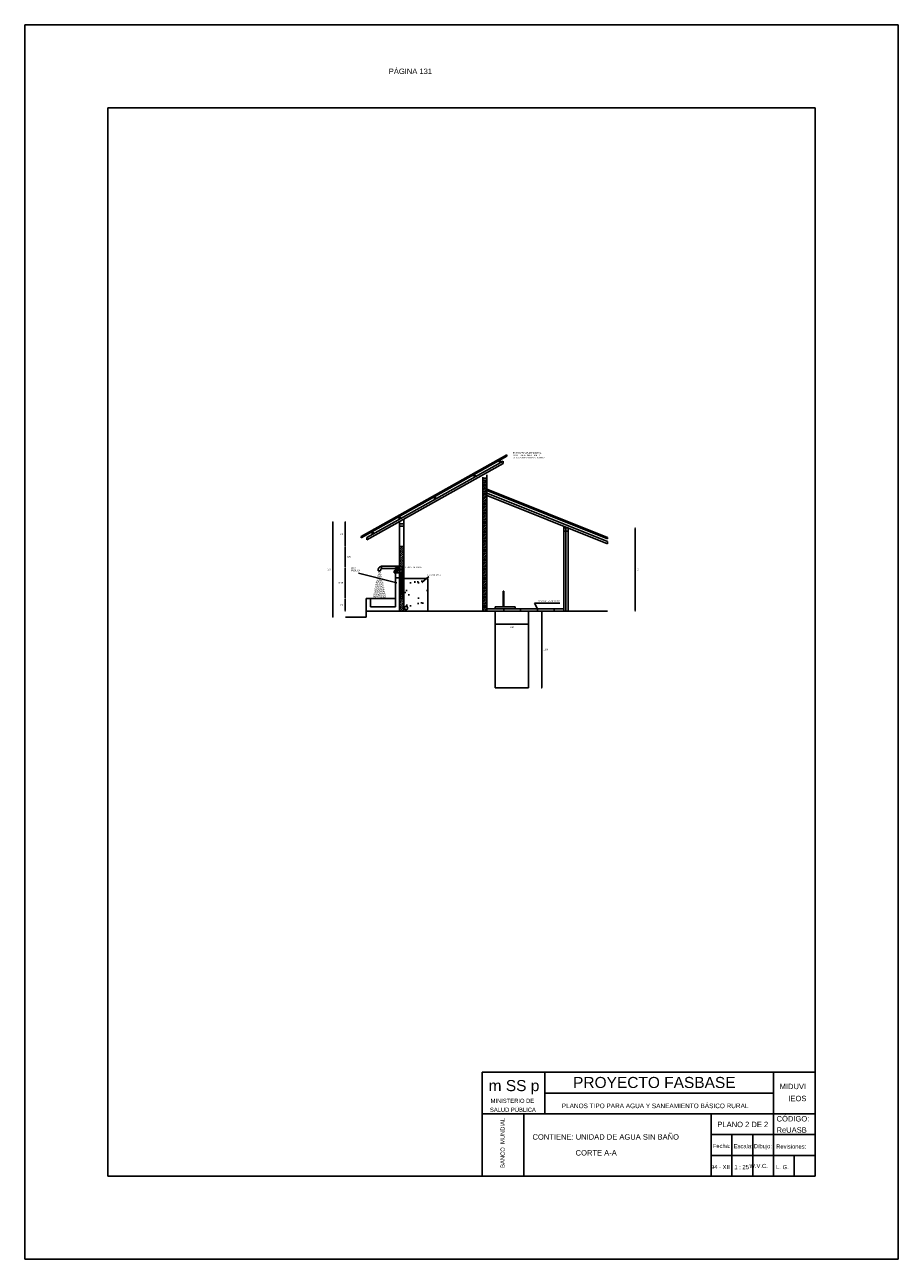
# Model space of a CAD drawing. Header units: metres. Extents: x 2413 to 4131, y 3282 to 4239.
# Tile 6 of 57: x 2536 to 2557, y 4207 to 4237. Entities that reach past the tile are written whole.
import ezdxf
from ezdxf.enums import TextEntityAlignment as Align

# ---------------------------------------------------------------- set-up
doc = ezdxf.new("R2010")
doc.units = ezdxf.units.M
doc.layers.add('Cotas', color=7, linetype='Continuous')
doc.layers.add('Dibujo', color=7, linetype='Continuous')
doc.styles.add('Annotative', font='arial.ttf')
doc.styles.get("Standard").update_dxf_attribs({"font": 'arial.ttf'})
doc.dimstyles.new('Vero', dxfattribs={"dimtxt": 0.04, "dimasz": 0.03, "dimexe": 1.25, "dimexo": 0.625, "dimgap": 0.05, "dimtad": 2, "dimtih": 1, "dimtoh": 1, "dimtxsty": 'Standard', "dimblk": 'DOT', "dimcen": 0, "dimse1": 1, "dimse2": 1, "dimadec": 0, "dimazin": 0, "dimtfac": 1, "dimtix": 1, "dimtmove": 0, "dimatfit": 2, "dimfxl": 1, "dimarcsym": 2})
pattern_1 = [(45, (-1430.151547, 1779.428784), (-0.0224506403, 0.0224506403), [])]

# ---------------------------------------------------------------- blocks, each defined once
blk = doc.blocks.new('_Dot')
at = {"color": 0, "linetype": 'ByBlock', "lineweight": -2}
blk.add_line((-0.5, 0), (-1, 0), dxfattribs=at)
at = {"color": 0, "linetype": 'ByBlock', "const_width": 0.5}
blk.add_lwpolyline([(-0.25, 0, 1), (0.25, 0, 1)], format="xyb", close=True, dxfattribs=at)
blk = doc.blocks.new('*D352')
at = {"layer": 'Cotas', "color": 0, "linetype": 'ByBlock', "lineweight": -2, "transparency": 16777216}
blk.add_line((2543.235, 4222.938), (2543.235, 4223.178), dxfattribs=at)
at = {"layer": 'Defpoints', "color": 0, "linetype": 'ByBlock', "transparency": 16777216}
for p in [(2543.235, 4223.208), (2543.742, 4223.208), (2543.742, 4222.908)]:
    blk.add_point(p, dxfattribs=at)
at = {"layer": 'Cotas', "color": 0, "linetype": 'ByBlock', "lineweight": -2, "transparency": 16777216, "xscale": 0.03, "yscale": 0.03, "zscale": 0.03}
for p, rotation in [((2543.235, 4223.208), 90), ((2543.235, 4222.908), 270)]:
    blk.add_blockref('_Dot', p, dxfattribs=dict(at, rotation=rotation))
at = {"layer": 'Cotas', "color": 0, "linetype": 'ByBlock', "transparency": 16777216, "insert": (2543.149, 4223.058), "char_height": 0.04, "attachment_point": 5}
blk.add_mtext('0,3', dxfattribs=at)
blk = doc.blocks.new('*D353')
at = {"layer": 'Cotas', "color": 0, "linetype": 'ByBlock', "lineweight": -2, "transparency": 16777216}
blk.add_line((2543.235, 4223.238), (2543.235, 4223.928), dxfattribs=at)
at = {"layer": 'Defpoints', "color": 0, "linetype": 'ByBlock', "transparency": 16777216}
for p in [(2543.235, 4223.958), (2544.542, 4223.958), (2543.742, 4223.208)]:
    blk.add_point(p, dxfattribs=at)
at = {"layer": 'Cotas', "color": 0, "linetype": 'ByBlock', "lineweight": -2, "transparency": 16777216, "xscale": 0.03, "yscale": 0.03, "zscale": 0.03}
for p, rotation in [((2543.235, 4223.958), 90), ((2543.235, 4223.208), 270)]:
    blk.add_blockref('_Dot', p, dxfattribs=dict(at, rotation=rotation))
at = {"layer": 'Cotas', "color": 0, "linetype": 'ByBlock', "transparency": 16777216, "insert": (2543.133, 4223.583), "char_height": 0.04, "attachment_point": 5}
blk.add_mtext('0,75', dxfattribs=at)
blk = doc.blocks.new('*D354')
at = {"layer": 'Cotas', "color": 0, "linetype": 'ByBlock', "lineweight": -2, "transparency": 16777216}
blk.add_line((2543.235, 4223.988), (2543.235, 4224.428), dxfattribs=at)
at = {"layer": 'Defpoints', "color": 0, "linetype": 'ByBlock', "transparency": 16777216}
for p in [(2543.235, 4224.458), (2544.542, 4224.458), (2543.235, 4223.958)]:
    blk.add_point(p, dxfattribs=at)
at = {"layer": 'Cotas', "color": 0, "linetype": 'ByBlock', "lineweight": -2, "transparency": 16777216, "xscale": 0.03, "yscale": 0.03, "zscale": 0.03}
for p, rotation in [((2543.235, 4224.458), 90), ((2543.235, 4223.958), 270)]:
    blk.add_blockref('_Dot', p, dxfattribs=dict(at, rotation=rotation))
at = {"layer": 'Cotas', "color": 0, "linetype": 'ByBlock', "transparency": 16777216, "insert": (2543.322, 4224.208), "char_height": 0.04, "attachment_point": 5}
blk.add_mtext('0,5', dxfattribs=at)
blk = doc.blocks.new('*D355')
at = {"layer": 'Cotas', "color": 0, "linetype": 'ByBlock', "lineweight": -2, "transparency": 16777216}
blk.add_line((2543.235, 4225.028), (2543.235, 4224.488), dxfattribs=at)
at = {"layer": 'Defpoints', "color": 0, "linetype": 'ByBlock', "transparency": 16777216}
for p in [(2544.542, 4225.058), (2543.235, 4224.458), (2544.542, 4224.458)]:
    blk.add_point(p, dxfattribs=at)
at = {"layer": 'Cotas', "color": 0, "linetype": 'ByBlock', "lineweight": -2, "transparency": 16777216, "xscale": 0.03, "yscale": 0.03, "zscale": 0.03}
for p, rotation in [((2543.235, 4225.058), 90), ((2543.235, 4224.458), 270)]:
    blk.add_blockref('_Dot', p, dxfattribs=dict(at, rotation=rotation))
at = {"layer": 'Cotas', "color": 0, "linetype": 'ByBlock', "transparency": 16777216, "insert": (2543.149, 4224.758), "char_height": 0.04, "attachment_point": 5}
blk.add_mtext('0,6', dxfattribs=at)
blk = doc.blocks.new('*D356')
at = {"layer": 'Cotas', "color": 0, "linetype": 'ByBlock', "lineweight": -2, "transparency": 16777216}
blk.add_line((2542.938, 4222.788), (2542.938, 4225.028), dxfattribs=at)
at = {"layer": 'Defpoints', "color": 0, "linetype": 'ByBlock', "transparency": 16777216}
for p in [(2542.938, 4225.058), (2544.542, 4225.058), (2543.742, 4222.758)]:
    blk.add_point(p, dxfattribs=at)
at = {"layer": 'Cotas', "color": 0, "linetype": 'ByBlock', "lineweight": -2, "transparency": 16777216, "xscale": 0.03, "yscale": 0.03, "zscale": 0.03}
for p, rotation in [((2542.938, 4225.058), 90), ((2542.938, 4222.758), 270)]:
    blk.add_blockref('_Dot', p, dxfattribs=dict(at, rotation=rotation))
at = {"layer": 'Cotas', "color": 0, "linetype": 'ByBlock', "transparency": 16777216, "insert": (2542.851, 4223.908), "char_height": 0.04, "attachment_point": 5}
blk.add_mtext('2,3', dxfattribs=at)
blk = doc.blocks.new('*D357')
at = {"layer": 'Cotas', "color": 0, "linetype": 'ByBlock', "lineweight": -2, "transparency": 16777216}
blk.add_line((2550.205, 4222.938), (2550.205, 4224.878), dxfattribs=at)
at = {"layer": 'Defpoints', "color": 0, "linetype": 'ByBlock', "transparency": 16777216}
for p in [(2548.591, 4224.908), (2550.205, 4224.908), (2548.591, 4222.908)]:
    blk.add_point(p, dxfattribs=at)
at = {"layer": 'Cotas', "color": 0, "linetype": 'ByBlock', "lineweight": -2, "transparency": 16777216, "xscale": 0.03, "yscale": 0.03, "zscale": 0.03}
for p, rotation in [((2550.205, 4224.908), 90), ((2550.205, 4222.908), 270)]:
    blk.add_blockref('_Dot', p, dxfattribs=dict(at, rotation=rotation))
at = {"layer": 'Cotas', "color": 0, "linetype": 'ByBlock', "transparency": 16777216, "insert": (2550.269, 4223.908), "char_height": 0.04, "attachment_point": 5}
blk.add_mtext('2', dxfattribs=at)
blk = doc.blocks.new('*D358')
at = {"layer": 'Cotas', "color": 0, "linetype": 'ByBlock', "lineweight": -2, "transparency": 16777216}
blk.add_line((2546.872, 4222.592), (2547.612, 4222.592), dxfattribs=at)
at = {"layer": 'Defpoints', "color": 0, "linetype": 'ByBlock', "transparency": 16777216}
for p in [(2546.842, 4222.908), (2547.642, 4222.908), (2547.642, 4222.592)]:
    blk.add_point(p, dxfattribs=at)
at = {"layer": 'Cotas', "color": 0, "linetype": 'ByBlock', "lineweight": -2, "transparency": 16777216, "xscale": 0.03, "yscale": 0.03, "zscale": 0.03, "rotation": 180}
blk.add_blockref('_Dot', (2546.842, 4222.592), dxfattribs=at)
at = {"layer": 'Cotas', "color": 0, "linetype": 'ByBlock', "lineweight": -2, "transparency": 16777216, "xscale": 0.03, "yscale": 0.03, "zscale": 0.03}
blk.add_blockref('_Dot', (2547.642, 4222.592), dxfattribs=at)
at = {"layer": 'Cotas', "color": 0, "linetype": 'ByBlock', "transparency": 16777216, "insert": (2547.242, 4222.518), "char_height": 0.04, "attachment_point": 5}
blk.add_mtext('0,8', dxfattribs=at)
blk = doc.blocks.new('*D359')
at = {"layer": 'Cotas', "color": 0, "linetype": 'ByBlock', "lineweight": -2, "transparency": 16777216}
blk.add_line((2547.959, 4222.878), (2547.959, 4221.088), dxfattribs=at)
at = {"layer": 'Defpoints', "color": 0, "linetype": 'ByBlock', "transparency": 16777216}
for p in [(2547.642, 4222.908), (2547.642, 4221.058), (2547.959, 4221.058)]:
    blk.add_point(p, dxfattribs=at)
at = {"layer": 'Cotas', "color": 0, "linetype": 'ByBlock', "lineweight": -2, "transparency": 16777216, "xscale": 0.03, "yscale": 0.03, "zscale": 0.03}
for p, rotation in [((2547.959, 4222.908), 90), ((2547.959, 4221.058), 270)]:
    blk.add_blockref('_Dot', p, dxfattribs=dict(at, rotation=rotation))
at = {"layer": 'Cotas', "color": 0, "linetype": 'ByBlock', "transparency": 16777216, "insert": (2548.059, 4221.983), "char_height": 0.04, "attachment_point": 5}
blk.add_mtext('1,85', dxfattribs=at)

msp = doc.modelspace()

# ---------------------------------------------------------------- hatches: boundary and pattern name
at = {"layer": 'Cotas', "linetype": 'ByBlock'}
h = msp.add_hatch(dxfattribs=at)
h.set_pattern_fill('ANSI31', color=0, scale=0.01)
h.set_pattern_definition(pattern_1)
h.paths.add_polyline_path([(2546.642, 4225.687), (2546.622, 4225.695), (2546.622, 4225.749), (2546.642, 4225.741), (2546.642, 4225.806), (2546.622, 4225.814), (2546.622, 4225.846), (2546.642, 4225.838), (2546.642, 4226.058), (2546.542, 4226.058), (2546.542, 4222.908), (2546.642, 4222.908), (2546.642, 4223.008)])
h = msp.add_hatch(dxfattribs=at)
h.set_pattern_fill('ANSI31', color=0, scale=0.01)
h.set_pattern_definition(pattern_1)
h.paths.add_polyline_path([(2544.642, 4224.458), (2544.542, 4224.458), (2544.542, 4224.358), (2544.542, 4223.988, -0.355584), (2544.621, 4223.916), (2544.611, 4223.916), (2544.611, 4223.9), (2544.621, 4223.9, -0.355584), (2544.542, 4223.829), (2544.542, 4222.908), (2544.642, 4222.908)])
at = {"layer": 'Dibujo', "linetype": 'ByBlock'}
h = msp.add_hatch(dxfattribs=at)
h.set_pattern_fill('ANSI31', color=0, scale=0.01)
h.set_pattern_definition(pattern_1)
h.paths.add_polyline_path([(2544.542, 4222.908), (2544.642, 4222.908), (2544.642, 4224.458), (2544.542, 4224.458), (2544.542, 4224.358), (2544.542, 4223.988, -0.355584), (2544.621, 4223.916), (2544.611, 4223.916), (2544.611, 4223.9), (2544.621, 4223.9, -0.355584), (2544.542, 4223.829)])
h = msp.add_hatch(dxfattribs=at)
h.set_pattern_fill('AR-SAND', color=0, scale=0.0007)
h.set_pattern_definition([(37.5, (-1430.151547, 1779.428784), (-0.0011200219, 0.03425892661), [0, -0.0270256, 0, -0.030226, 0, -0.0288925]), (7.5, (-1430.151547, 1779.428784), (0.0314666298, 0.05017775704), [0, -0.0145796, 0, -0.0243586, 0, -0.0093345]), (327.5, (-1430.173416, 1779.428784), (0.05536946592, 0.00010060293), [0, -0.00889, 0, -0.032004, 0, -0.041783]), (317.5, (-1430.173416, 1779.428784), (0.05344895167, 0.01560505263), [0, -0.004445, 0, -0.0209804, 0, -0.024003])])
h.paths.add_polyline_path([(2544.087, 4223.877), (2544.03, 4223.877), (2543.896, 4223.208), (2544.221, 4223.208)])
h = msp.add_hatch(dxfattribs=at)
h.set_pattern_fill('AR-SAND', color=0, scale=0.008)
h.set_pattern_definition([(37.5, (-1430.15155, 1779.42878), (-0.01280025, 0.39153059), [0, -0.308864, 0, -0.34544, 0, -0.3302]), (7.5, (-1430.15155, 1779.4288), (0.359618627, 0.57346008), [0, -0.166624, 0, -0.278384, 0, -0.10668]), (327.5, (-1430.4015, 1779.4288), (0.632793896, 0.001149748), [0, -0.1016, 0, -0.36576, 0, -0.47752]), (317.5, (-1430.4015, 1779.4288), (0.61084516, 0.17834346), [0, -0.0508, 0, -0.239776, 0, -0.27432])])
h.paths.add_polyline_path([(2544.642, 4223.695), (2544.642, 4222.908), (2545.218, 4222.908), (2545.218, 4223.695)])

# ---------------------------------------------------------------- linework, layer by layer
at = {"layer": 'Cotas', "color": 0, "linetype": 'ByBlock'}
for p, q in [((2544.542, 4225.008), (2544.542, 4225.058)), ((2544.415, 4223.88), (2544.422, 4223.88))]:
    msp.add_line(p, q, dxfattribs=at)
at = {"layer": 'Dibujo', "color": 0, "linetype": 'ByBlock'}
for p, q in [((2535.531, 4237.014), (2556.531, 4237.014)), ((2535.531, 4207.314), (2535.531, 4237.014)), ((2535.531, 4237.014), (2538.531, 4237.014)), ((2535.531, 4237.014), (2538.031, 4237.014)), ((2556.531, 4237.014), (2556.531, 4207.314)), ((2537.531, 4235.014), (2537.531, 4209.314)), ((2554.531, 4235.014), (2537.531, 4235.014)), ((2554.531, 4235.014), (2554.531, 4209.314)), ((2547.121, 4226.667), (2543.618, 4224.7)), ((2547.121, 4226.633), (2543.618, 4224.666)), ((2547.121, 4226.667), (2547.121, 4226.633)), ((2547.033, 4226.514), (2543.757, 4224.675)), ((2547.033, 4226.457), (2543.757, 4224.618)), ((2546.931, 4226.526), (2546.961, 4226.474)), ((2546.957, 4226.541), (2546.987, 4226.488)), ((2547.033, 4226.514), (2547.033, 4226.457)), ((2546.319, 4226.182), (2546.349, 4226.13)), ((2546.345, 4226.197), (2546.375, 4226.145)), ((2546.542, 4226.058), (2546.542, 4226.131)), ((2546.542, 4226.106), (2546.642, 4226.106)), ((2546.542, 4222.908), (2546.542, 4226.058)), ((2546.542, 4226.058), (2546.642, 4226.058)), ((2546.642, 4226.187), (2546.642, 4226.058)), ((2546.642, 4226.058), (2546.642, 4222.908)), ((2546.542, 4225.878), (2546.542, 4225.846)), ((2546.542, 4225.781), (2546.542, 4225.727)), ((2549.541, 4224.679), (2546.622, 4225.846)), ((2546.622, 4225.846), (2546.622, 4225.814)), ((2549.541, 4224.646), (2546.622, 4225.814)), ((2549.541, 4224.582), (2546.622, 4225.749)), ((2546.622, 4225.749), (2546.622, 4225.695)), ((2545.365, 4225.647), (2545.395, 4225.594)), ((2545.391, 4225.661), (2545.421, 4225.609)), ((2549.541, 4224.528), (2546.622, 4225.695)), ((2544.516, 4225.17), (2544.545, 4225.117)), ((2544.542, 4225.184), (2544.571, 4225.132)), ((2544.542, 4224.358), (2544.542, 4225.008)), ((2544.542, 4225.008), (2544.642, 4225.008)), ((2544.542, 4224.95), (2544.642, 4224.95)), ((2544.642, 4225.114), (2544.642, 4222.908)), ((2548.491, 4224.948), (2548.491, 4222.908)), ((2548.591, 4224.908), (2548.491, 4224.908)), ((2548.491, 4224.827), (2548.591, 4224.827)), ((2548.541, 4222.908), (2548.541, 4224.908)), ((2548.591, 4222.908), (2548.591, 4224.908)), ((2543.618, 4224.666), (2543.618, 4224.7)), ((2543.757, 4224.618), (2543.757, 4224.675)), ((2543.868, 4224.806), (2543.897, 4224.754)), ((2543.894, 4224.821), (2543.923, 4224.769)), ((2549.541, 4224.646), (2549.541, 4224.679)), ((2549.541, 4224.528), (2549.541, 4224.582)), ((2544.542, 4224.458), (2544.642, 4224.458)), ((2544.542, 4223.858), (2544.542, 4224.358)), ((2544.442, 4223.988), (2544.108, 4223.988)), ((2544.108, 4223.988), (2544.108, 4223.935)), ((2544.108, 4223.938), (2544.108, 4223.938)), ((2544.108, 4223.935), (2544.442, 4223.935)), ((2544.442, 4223.988), (2544.542, 4223.988)), ((2544.442, 4223.958), (2544.542, 4223.958)), ((2544.442, 4223.813), (2544.442, 4223.958)), ((2544.442, 4223.935), (2544.542, 4223.935)), ((2544.474, 4223.588), (2543.558, 4223.818)), ((2544.087, 4223.877), (2544.03, 4223.877)), ((2544.415, 4223.855), (2544.415, 4223.88)), ((2544.415, 4223.855), (2544.415, 4223.83)), ((2544.415, 4223.83), (2544.415, 4223.83)), ((2544.415, 4223.83), (2544.422, 4223.83)), ((2544.422, 4223.88), (2544.422, 4223.83)), ((2544.472, 4223.86), (2544.422, 4223.86)), ((2544.472, 4223.85), (2544.422, 4223.85)), ((2544.442, 4223.905), (2544.542, 4223.905)), ((2544.442, 4223.008), (2544.442, 4223.803)), ((2544.442, 4223.708), (2544.542, 4223.708)), ((2544.472, 4223.882), (2544.472, 4223.829)), ((2544.472, 4223.882), (2544.542, 4223.882)), ((2544.472, 4223.829), (2544.542, 4223.829)), ((2544.482, 4223.882), (2544.482, 4223.829)), ((2544.492, 4223.882), (2544.492, 4223.829)), ((2544.542, 4223.858), (2544.542, 4222.908)), ((2544.567, 4223.916), (2544.621, 4223.916)), ((2544.567, 4223.9), (2544.621, 4223.9)), ((2544.567, 4223.834), (2544.621, 4223.834)), ((2544.567, 4223.773), (2544.567, 4223.834)), ((2544.621, 4223.773), (2544.567, 4223.773)), ((2544.567, 4223.773), (2544.567, 4223.208)), ((2544.576, 4223.916), (2544.576, 4223.9)), ((2544.594, 4223.305), (2544.594, 4223.834)), ((2544.611, 4223.916), (2544.611, 4223.9)), ((2544.621, 4223.834), (2544.621, 4223.773)), ((2544.621, 4223.208), (2544.621, 4223.773)), ((2544.642, 4223.695), (2545.218, 4223.695)), ((2545.074, 4223.597), (2545.244, 4223.736)), ((2545.218, 4223.695), (2545.218, 4222.908)), ((2547.047, 4223.386), (2547.029, 4223.386)), ((2547.029, 4223.386), (2547.029, 4223.008)), ((2547.047, 4223.008), (2547.047, 4223.386)), ((2543.742, 4222.908), (2543.742, 4223.208)), ((2543.742, 4223.208), (2543.842, 4223.208)), ((2543.842, 4223.208), (2543.842, 4223.008)), ((2543.842, 4223.208), (2544.442, 4223.208)), ((2544.567, 4223.208), (2544.621, 4223.208)), ((2547.783, 4223.1), (2548.397, 4223.1)), ((2547.783, 4223.1), (2547.856, 4222.958)), ((2548.491, 4222.908), (2548.491, 4223.108)), ((2543.242, 4222.758), (2543.742, 4222.758)), ((2543.742, 4222.758), (2543.742, 4222.908)), ((2544.542, 4222.908), (2543.742, 4222.908)), ((2543.742, 4222.908), (2543.742, 4222.758)), ((2543.842, 4223.008), (2544.442, 4223.008)), ((2544.542, 4222.908), (2546.542, 4222.908)), ((2546.642, 4222.908), (2546.542, 4222.908)), ((2546.642, 4223.008), (2546.642, 4222.908)), ((2548.491, 4222.958), (2546.642, 4222.958)), ((2546.642, 4222.908), (2546.842, 4222.908)), ((2546.642, 4222.908), (2548.491, 4222.908)), ((2546.642, 4222.908), (2548.491, 4222.908)), ((2547.322, 4223.008), (2546.842, 4223.008)), ((2546.842, 4222.958), (2546.842, 4223.008)), ((2546.842, 4222.908), (2546.842, 4221.058)), ((2547.047, 4222.958), (2547.047, 4222.908)), ((2547.322, 4222.958), (2547.322, 4223.008)), ((2547.452, 4222.958), (2547.452, 4222.908)), ((2547.642, 4221.058), (2547.642, 4222.908)), ((2547.642, 4222.908), (2549.541, 4222.908)), ((2547.856, 4222.958), (2547.856, 4222.908)), ((2548.261, 4222.958), (2548.261, 4222.908)), ((2548.491, 4222.908), (2548.491, 4223.008)), ((2548.491, 4222.908), (2548.491, 4222.908)), ((2548.491, 4222.908), (2548.491, 4222.908)), ((2546.842, 4221.058), (2547.642, 4221.058)), ((2546.531, 4211.814), (2546.531, 4209.314)), ((2554.531, 4211.814), (2546.531, 4211.814)), ((2548.031, 4211.814), (2548.031, 4210.814)), ((2553.531, 4209.314), (2553.531, 4211.814)), ((2553.531, 4211.314), (2548.031, 4211.314)), ((2554.531, 4210.814), (2546.531, 4210.814)), ((2547.531, 4210.814), (2547.531, 4209.314)), ((2547.531, 4209.314), (2547.531, 4210.814)), ((2552.031, 4209.314), (2552.031, 4210.814)), ((2554.531, 4210.314), (2552.031, 4210.314)), ((2552.531, 4209.314), (2552.531, 4210.314)), ((2553.031, 4209.314), (2553.031, 4210.314)), ((2554.531, 4209.814), (2552.031, 4209.814)), ((2554.031, 4209.314), (2554.031, 4209.814)), ((2554.531, 4209.314), (2537.531, 4209.314)), ((2556.531, 4207.314), (2535.531, 4207.314))]:
    msp.add_line(p, q, dxfattribs=at)
msp.add_circle((2544.698, 4222.981), 0.0416, dxfattribs=at)
for centre, radius, start, end in [((2544.121, 4223.896), 0.0924, 98.0761, 191.736), ((2544.138, 4223.892), 0.0529, 124.9954, 195.5142), ((2544.537, 4223.903), 0.0844, 8.7257, 87.024), ((2544.551, 4223.92), 0.0172, 346.7829, 121.1919), ((2544.551, 4223.897), 0.0172, 238.8081, 13.2171), ((2544.537, 4223.913), 0.0844, 272.976, 351.2743)]:
    msp.add_arc(centre, radius, start, end, dxfattribs=at)

# ---------------------------------------------------------------- texts
for s, height, p in [('CUBIERTA DE MATERIALES', 0.03589, (2547.262, 4226.637)), ('ESTRUCTURAS DE MADERA', 0.03589, (2547.262, 4226.695)), ('DE LA ZONA O FIBROCEMENTO', 0.03589, (2547.262, 4226.58)), ('PILA ', 0.0359, (2543.379, 4223.925)), ('LLAVE DE PASO', 0.03589, (2544.679, 4223.944)), ('PÚBLICA', 0.0359, (2543.379, 4223.867)), ('LAVADEROS', 0.0359, (2545.217, 4223.757)), ('LOSA PREFABRICADA', 0.03589, (2547.854, 4223.131)), ('m SS p', 0.2662, (2546.683, 4211.36)), ('PROYECTO FASBASE', 0.26624, (2548.713, 4211.435)), ('PLANOS TIPO PARA AGUA Y SANEAMIENTO BÁSICO RURAL', 0.11076, (2548.441, 4210.95))]:
    msp.add_text(s, height=height, dxfattribs=at).set_placement(p)
at = {"layer": 'Dibujo', "color": 0, "linetype": 'ByBlock', "style": 'Annotative'}
for s, p in [('MIDUVI', (2553.679, 4211.408)), ('IEOS', (2553.888, 4211.118)), ('PLANO 2 DE 2', (2552.182, 4210.494)), ('CÓDIGO:', (2553.605, 4210.63)), ('CONTIENE: UNIDAD DE AGUA SIN BAÑO', (2547.737, 4210.193)), ('ReUASB', (2553.604, 4210.36))]:
    msp.add_text(s, height=0.13, dxfattribs=at).set_placement(p)
at = {"layer": 'Dibujo', "color": 0, "linetype": 'ByBlock'}
for s, p in [('MINISTERIO DE', (2547.254, 4211.077)), ('SALUD PÚBLICA', (2547.266, 4210.861)), ('Fecha:', (2552.285, 4209.991)), ('Escala:', (2552.802, 4209.986)), ('Dibujo:', (2553.278, 4209.986)), ('Revisiones:', (2553.956, 4209.976)), ('94 - XII', (2552.253, 4209.485)), ('1 : 25', (2552.765, 4209.482)), ('W.V.C.', (2553.173, 4209.51)), ('L. G. ', (2553.765, 4209.483))]:
    msp.add_text(s, height=0.1, dxfattribs=at).set_placement(p, align=Align.CENTER)
msp.add_text('BANCO  MUNDIAL', height=0.1, rotation=90, dxfattribs=at).set_placement((2547.068, 4210.115), align=Align.CENTER)
at = {"layer": 'Dibujo', "color": 0, "linetype": 'ByBlock', "char_height": 0.13, "width": 2.90393, "attachment_point": 1}
for s, insert in [('PÁGINA 131', (2544.283, 4235.958)), ('CORTE A-A', (2548.774, 4209.941))]:
    msp.add_mtext(s, dxfattribs=dict(at, insert=insert))

# ---------------------------------------------------------------- dimensions: what is measured, and where the dimension line sits
at = {"layer": 'Cotas', "color": 0, "linetype": 'ByBlock'}
for base, p1, p2, picture, middle in [((2542.938, 4225.058), (2543.742, 4222.758), (2544.542, 4225.058), '*D356', (2542.851, 4223.908)), ((2543.235, 4224.458), (2544.542, 4225.058), (2544.542, 4224.458), '*D355', (2543.149, 4224.758)), ((2550.205, 4224.908), (2548.591, 4222.908), (2548.591, 4224.908), '*D357', (2550.269, 4223.908)), ((2543.235, 4224.458), (2543.235, 4223.958), (2544.542, 4224.458), '*D354', (2543.322, 4224.208)), ((2543.235, 4223.958), (2543.742, 4223.208), (2544.542, 4223.958), '*D353', (2543.133, 4223.583)), ((2543.235, 4223.208), (2543.742, 4222.908), (2543.742, 4223.208), '*D352', (2543.149, 4223.058)), ((2547.959, 4221.058), (2547.642, 4222.908), (2547.642, 4221.058), '*D359', (2548.059, 4221.983))]:
    dim = msp.add_linear_dim(base=base, p1=p1, p2=p2, angle=90, dimstyle='Vero', dxfattribs=at)
    dim.commit()
    dim.dimension.update_dxf_attribs({"geometry": picture, "text_midpoint": middle})
dim = msp.add_linear_dim(base=(2547.642, 4222.592), p1=(2546.842, 4222.908), p2=(2547.642, 4222.908), dimstyle='Vero', dxfattribs=at)
dim.commit()
dim.dimension.update_dxf_attribs({"geometry": '*D358', "text_midpoint": (2547.242, 4222.518)})

doc.saveas('drawing.dxf')
